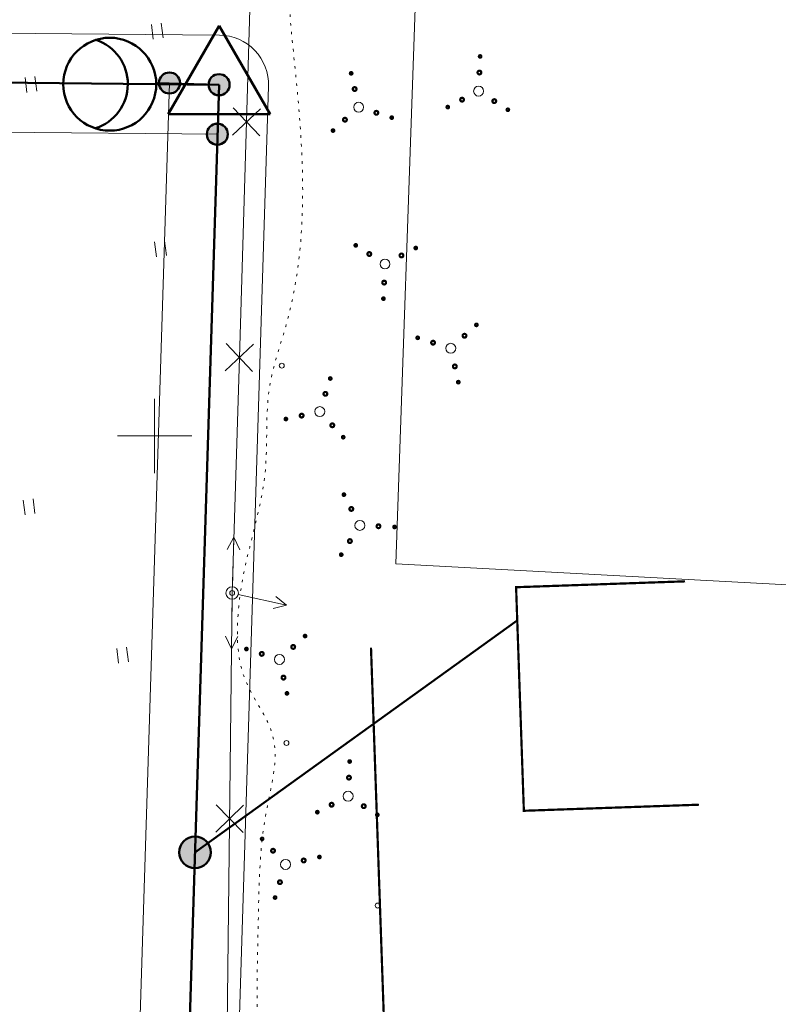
# Model space of a CAD drawing. Header units: millimetres. Extents: x 0 to 1188, y 0 to 841.
# Tile 18 of 76: x 172 to 233, y 505 to 584. Entities that reach past the tile are written whole.
import ezdxf

# ---------------------------------------------------------------- set-up
doc = ezdxf.new("R2010")
doc.units = ezdxf.units.MM
for name, pattern in [('K5LT32789', [0]), ('K5LT32797', [0]), ('K5LT32809', [0]), ('K5LT32813', [0]), ('K5LT32814', [0]), ('K5LT32816', [3.2, 3, -0.2]), ('K5LT32817', [0.7, 0.2, -0.5]), ('K5LT32827', [0]), ('K5LT_BASIC', [0]), ('K5LT_THIN', [0])]:
    doc.linetypes.add(name, pattern=pattern)
doc.layers.add('Системный слой', color=7, linetype='Continuous')
doc.styles.add('KDIMTEXTSTYLE', font='GOST_AU.SHX', dxfattribs={"width": 0.96, "oblique": 15, "height": 5})
doc.dimstyles.new('KDIMSTYLE (0.00)', dxfattribs={"dimtxt": 5, "dimasz": 1, "dimexe": 2, "dimexo": 0, "dimgap": 1, "dimtad": 1, "dimlfac": 500, "dimtxsty": 'KDIMTEXTSTYLE', "dimsah": 1, "dimcen": 0, "dimdle": 1, "dimadec": 0, "dimazin": 0, "dimtfac": 0.667, "dimtmove": 0, "dimatfit": 3, "dimfxl": 1, "dimtvp": 1, "dimtolj": 1, "dimtzin": 0, "dimarcsym": 0})

# ---------------------------------------------------------------- blocks, each defined once
blk = doc.blocks.new('KDIMARROW_03')
at = {"layer": 'Системный слой', "color": 0, "linetype": 'K5LT_THIN', "lineweight": 18}
for p, q in [((-1.061, -1.061), (1.061, 1.061)), ((0, 0), (-1, 0)), ((0, 0), (2, 0))]:
    blk.add_line(p, q, dxfattribs=at)
blk = doc.blocks.new('U12')
at = {"layer": 'Системный слой', "color": 1, "linetype": 'K5LT32809', "lineweight": 18, "true_color": 0xff0000}
for p, q in [((183.711, 579.213), (168.041, 79.511)), ((191.707, 578.962), (176.037, 79.26))]:
    blk.add_line(p, q, dxfattribs=at)
blk = doc.blocks.new('U13')
at = {"layer": 'Системный слой', "color": 1, "linetype": 'K5LT32809', "lineweight": 18, "true_color": 0xff0000}
for p, q in [((183.711, 579.213), (168.041, 79.511)), ((191.707, 578.962), (176.037, 79.26))]:
    blk.add_line(p, q, dxfattribs=at)
blk = doc.blocks.new('U14')
at = {"layer": 'Системный слой', "color": 1, "linetype": 'K5LT32809', "lineweight": 18, "true_color": 0xff0000}
for p, q in [((130.115, 583.647), (187.748, 583.088)), ((130.038, 575.647), (187.67, 575.088))]:
    blk.add_line(p, q, dxfattribs=at)
blk = doc.blocks.new('U18')
at = {"layer": 'Системный слой', "color": 7, "linetype": 'K5LT32813', "lineweight": 18}
for p, q in [((189.348, 557.069), (190.506, 595.1)), ((188.792, 575.017), (191.062, 577.152)), ((190.995, 574.95), (188.859, 577.219)), ((188.213, 556.001), (190.483, 558.137)), ((190.416, 555.934), (188.28, 558.204)), ((188.769, 538.053), (189.348, 557.069)), ((188.361, 501.628), (188.769, 538.053)), ((187.451, 518.751), (189.679, 520.93)), ((189.655, 518.727), (187.476, 520.955))]:
    blk.add_line(p, q, dxfattribs=at)
blk = doc.blocks.new('U112')
at = {"layer": 'Системный слой'}
h = blk.add_hatch(color=7, dxfattribs=at)
h.paths.add_polyline_path([(185.766, 517.118), (185.246, 518.282), (185.188, 518.255), (185.132, 518.224), (185.077, 518.191), (185.024, 518.155), (184.973, 518.117), (184.924, 518.076), (184.877, 518.033), (184.833, 517.987), (184.79, 517.939), (184.75, 517.889), (184.713, 517.837), (184.678, 517.784), (184.646, 517.729), (184.617, 517.672), (184.591, 517.614), (184.568, 517.554), (184.547, 517.494), (184.53, 517.432), (184.516, 517.37), (184.505, 517.307), (184.497, 517.243), (184.492, 517.18), (184.491, 517.116), (184.493, 517.052), (184.497, 516.988), (184.506, 516.925), (184.517, 516.862), (184.531, 516.8), (184.549, 516.738), (184.569, 516.678), (184.593, 516.619), (184.619, 516.561), (184.649, 516.504), (184.681, 516.449), (184.716, 516.395), (184.753, 516.343), (184.793, 516.294), (184.836, 516.246), (184.881, 516.201), (184.928, 516.157), (184.977, 516.117), (185.028, 516.078), (185.081, 516.043), (185.136, 516.01), (185.192, 515.98), (185.25, 515.952), (185.309, 515.928), (185.369, 515.907), (185.43, 515.888), (185.492, 515.873), (185.555, 515.861), (185.618, 515.852), (185.682, 515.846), (185.746, 515.843), (185.809, 515.844), (185.873, 515.848), (185.937, 515.855), (186, 515.865), (186.062, 515.878), (186.124, 515.895), (186.185, 515.914), (186.245, 515.936), (186.282, 515.952)])
h.paths.add_polyline_path([(186.458, 518.189), (186.404, 518.222), (186.347, 518.253), (186.29, 518.281), (186.231, 518.305), (186.171, 518.327), (186.11, 518.346), (186.048, 518.362), (185.985, 518.374), (185.922, 518.384), (185.859, 518.39), (185.795, 518.393), (185.731, 518.393), (185.667, 518.389), (185.604, 518.383), (185.541, 518.373), (185.478, 518.36), (185.416, 518.344), (185.355, 518.325), (185.295, 518.303), (185.246, 518.282), (185.766, 517.118), (186.282, 515.952), (186.34, 515.98), (186.396, 516.01), (186.451, 516.043), (186.504, 516.078), (186.555, 516.117), (186.604, 516.157), (186.651, 516.201), (186.696, 516.246), (186.738, 516.294), (186.778, 516.343), (186.816, 516.395), (186.851, 516.449), (186.883, 516.504), (186.912, 516.56), (186.939, 516.619), (186.962, 516.678), (186.983, 516.738), (187, 516.8), (187.015, 516.862), (187.026, 516.925), (187.034, 516.988), (187.039, 517.052), (187.041, 517.116), (187.039, 517.18), (187.035, 517.243), (187.027, 517.307), (187.016, 517.37), (187.002, 517.432), (186.984, 517.493), (186.964, 517.554), (186.941, 517.613), (186.914, 517.672), (186.885, 517.729), (186.853, 517.784), (186.819, 517.837), (186.781, 517.889), (186.741, 517.939), (186.699, 517.987), (186.654, 518.033), (186.607, 518.076), (186.558, 518.117), (186.507, 518.155)])
at = {"layer": 'Системный слой', "color": 7, "linetype": 'K5LT_BASIC', "lineweight": 50}
blk.add_circle((185.766, 517.118), 1.275, dxfattribs=at)
blk = doc.blocks.new('U136')
at = {"layer": 'Системный слой', "color": 7, "linetype": 'K5LT_BASIC', "lineweight": 50}
for p, q in [((187.709, 583.843), (183.591, 576.71)), ((191.827, 576.71), (187.709, 583.843)), ((183.591, 576.71), (191.827, 576.71))]:
    blk.add_line(p, q, dxfattribs=at)
blk = doc.blocks.new('U139')
at = {"layer": 'Системный слой'}
h = blk.add_hatch(color=7, dxfattribs=at)
h.paths.add_polyline_path([(183.711, 579.226), (184.446, 578.798), (184.471, 578.844), (184.493, 578.891), (184.512, 578.94), (184.528, 578.989), (184.541, 579.04), (184.551, 579.091), (184.557, 579.143), (184.561, 579.195), (184.561, 579.247), (184.558, 579.299), (184.552, 579.351), (184.543, 579.402), (184.531, 579.453), (184.515, 579.503), (184.497, 579.551), (184.475, 579.599), (184.451, 579.645), (184.424, 579.69), (184.394, 579.732), (184.362, 579.773), (184.327, 579.812), (184.29, 579.849), (184.251, 579.883), (184.209, 579.915), (184.166, 579.944), (184.121, 579.971), (184.075, 579.994), (184.027, 580.015), (183.978, 580.033), (183.928, 580.048), (183.877, 580.06), (183.826, 580.068), (183.774, 580.074), (183.722, 580.076), (183.67, 580.075), (183.618, 580.071), (183.566, 580.064), (183.515, 580.053), (183.465, 580.039), (183.415, 580.023), (183.367, 580.003), (183.32, 579.981), (183.275, 579.955), (183.231, 579.927), (183.189, 579.896), (183.148, 579.863), (183.11, 579.827), (183.075, 579.789), (183.041, 579.749), (183.011, 579.707), (182.982, 579.663), (182.979, 579.657)])
h.paths.add_polyline_path([(183.753, 578.377), (183.805, 578.381), (183.857, 578.389), (183.908, 578.399), (183.958, 578.413), (184.007, 578.429), (184.056, 578.449), (184.103, 578.472), (184.148, 578.497), (184.192, 578.525), (184.234, 578.556), (184.274, 578.589), (184.312, 578.625), (184.348, 578.663), (184.381, 578.703), (184.412, 578.745), (184.44, 578.789), (184.446, 578.798), (183.711, 579.226), (182.979, 579.657), (182.954, 579.611), (182.931, 579.564), (182.912, 579.515), (182.896, 579.466), (182.883, 579.415), (182.873, 579.364), (182.866, 579.313), (182.862, 579.261), (182.862, 579.208), (182.864, 579.156), (182.87, 579.104), (182.879, 579.053), (182.891, 579.002), (182.907, 578.953), (182.925, 578.904), (182.946, 578.856), (182.97, 578.81), (182.997, 578.765), (183.027, 578.722), (183.059, 578.681), (183.094, 578.642), (183.131, 578.605), (183.17, 578.571), (183.211, 578.539), (183.254, 578.51), (183.299, 578.483), (183.345, 578.459), (183.393, 578.438), (183.442, 578.42), (183.492, 578.405), (183.543, 578.393), (183.594, 578.384), (183.646, 578.379), (183.698, 578.376), (183.75, 578.377)])
at = {"layer": 'Системный слой', "color": 7, "linetype": 'K5LT_THIN', "lineweight": 18}
blk.add_line((187.709, 579.088), (183.711, 579.226), dxfattribs=at)
at = {"layer": 'Системный слой', "color": 7, "linetype": 'K5LT_BASIC', "lineweight": 50}
blk.add_circle((183.711, 579.226), 0.85, dxfattribs=at)
blk = doc.blocks.new('U138')
at = {"layer": 'Системный слой'}
blk.add_blockref('U139', (0, 0), dxfattribs=at)
blk = doc.blocks.new('U137')
at = {"layer": 'Системный слой'}
h = blk.add_hatch(color=7, dxfattribs=at)
h.paths.add_polyline_path([(187.709, 579.088), (187.477, 579.906), (187.428, 579.89), (187.379, 579.871), (187.332, 579.849), (187.286, 579.825), (187.241, 579.797), (187.199, 579.767), (187.158, 579.735), (187.119, 579.7), (187.083, 579.663), (187.049, 579.623), (187.017, 579.582), (186.988, 579.538), (186.962, 579.493), (186.939, 579.447), (186.918, 579.399), (186.9, 579.35), (186.886, 579.299), (186.874, 579.249), (186.866, 579.197), (186.861, 579.145), (186.859, 579.093), (186.86, 579.041), (186.865, 578.989), (186.873, 578.937), (186.883, 578.886), (186.897, 578.836), (186.914, 578.787), (186.934, 578.739), (186.957, 578.692), (186.983, 578.646), (187.011, 578.603), (187.042, 578.561), (187.076, 578.521), (187.112, 578.483), (187.15, 578.448), (187.19, 578.415), (187.232, 578.384), (187.277, 578.356), (187.322, 578.331), (187.369, 578.309), (187.418, 578.289), (187.467, 578.273), (187.518, 578.26), (187.569, 578.249), (187.621, 578.242), (187.673, 578.239), (187.725, 578.238), (187.777, 578.24), (187.829, 578.246), (187.88, 578.255), (187.931, 578.267), (187.938, 578.269)])
h.paths.add_polyline_path([(188.268, 579.728), (188.228, 579.761), (188.186, 579.791), (188.142, 579.819), (188.096, 579.845), (188.049, 579.867), (188.001, 579.886), (187.951, 579.903), (187.901, 579.916), (187.85, 579.926), (187.798, 579.933), (187.746, 579.937), (187.694, 579.938), (187.642, 579.935), (187.59, 579.929), (187.538, 579.92), (187.488, 579.908), (187.478, 579.906), (187.709, 579.088), (187.938, 578.269), (187.988, 578.285), (188.036, 578.303), (188.084, 578.325), (188.13, 578.349), (188.174, 578.376), (188.217, 578.406), (188.258, 578.439), (188.297, 578.474), (188.333, 578.511), (188.367, 578.55), (188.399, 578.591), (188.428, 578.635), (188.455, 578.68), (188.478, 578.726), (188.499, 578.774), (188.517, 578.823), (188.532, 578.873), (188.543, 578.924), (188.552, 578.975), (188.557, 579.027), (188.559, 579.079), (188.558, 579.131), (188.554, 579.183), (188.546, 579.235), (188.536, 579.286), (188.522, 579.336), (188.505, 579.386), (188.485, 579.434), (188.463, 579.481), (188.437, 579.526), (188.409, 579.57), (188.378, 579.612), (188.345, 579.652), (188.309, 579.69), (188.271, 579.726)])
at = {"layer": 'Системный слой', "color": 7, "linetype": 'K5LT_BASIC', "lineweight": 50}
blk.add_circle((187.709, 579.088), 0.85, dxfattribs=at)
at = {"layer": 'Системный слой'}
blk.add_blockref('U138', (0, 0), dxfattribs=at)
blk = doc.blocks.new('U142')
at = {"layer": 'Системный слой'}
h = blk.add_hatch(color=7, dxfattribs=at)
h.paths.add_polyline_path([(187.571, 575.09), (187.999, 575.825), (187.953, 575.849), (187.906, 575.871), (187.857, 575.89), (187.808, 575.907), (187.757, 575.919), (187.706, 575.929), (187.654, 575.936), (187.602, 575.94), (187.55, 575.94), (187.498, 575.937), (187.446, 575.931), (187.395, 575.922), (187.344, 575.909), (187.294, 575.894), (187.246, 575.875), (187.198, 575.854), (187.152, 575.83), (187.107, 575.803), (187.064, 575.773), (187.024, 575.741), (186.985, 575.706), (186.948, 575.669), (186.914, 575.629), (186.882, 575.588), (186.853, 575.545), (186.826, 575.5), (186.802, 575.454), (186.782, 575.406), (186.764, 575.357), (186.749, 575.307), (186.737, 575.256), (186.729, 575.205), (186.723, 575.153), (186.721, 575.101), (186.722, 575.048), (186.726, 574.996), (186.733, 574.945), (186.744, 574.894), (186.757, 574.843), (186.774, 574.794), (186.794, 574.746), (186.816, 574.699), (186.842, 574.653), (186.87, 574.609), (186.901, 574.567), (186.934, 574.527), (186.97, 574.489), (187.008, 574.453), (187.048, 574.42), (187.09, 574.389), (187.134, 574.361), (187.14, 574.357)])
h.paths.add_polyline_path([(188.42, 575.132), (188.416, 575.184), (188.408, 575.235), (188.398, 575.286), (188.384, 575.337), (188.368, 575.386), (188.348, 575.434), (188.325, 575.481), (188.3, 575.527), (188.272, 575.571), (188.241, 575.613), (188.208, 575.653), (188.172, 575.691), (188.134, 575.727), (188.094, 575.76), (188.052, 575.791), (188.008, 575.819), (187.999, 575.824), (187.571, 575.09), (187.14, 574.357), (187.186, 574.332), (187.233, 574.31), (187.281, 574.291), (187.331, 574.275), (187.381, 574.261), (187.433, 574.251), (187.484, 574.245), (187.536, 574.241), (187.588, 574.24), (187.641, 574.243), (187.692, 574.249), (187.744, 574.258), (187.794, 574.27), (187.844, 574.285), (187.893, 574.304), (187.941, 574.325), (187.987, 574.349), (188.032, 574.376), (188.075, 574.406), (188.116, 574.438), (188.155, 574.472), (188.191, 574.509), (188.226, 574.548), (188.258, 574.59), (188.287, 574.633), (188.314, 574.678), (188.338, 574.724), (188.359, 574.772), (188.377, 574.821), (188.392, 574.87), (188.404, 574.921), (188.413, 574.973), (188.418, 575.024), (188.421, 575.077), (188.42, 575.129)])
at = {"layer": 'Системный слой', "color": 7, "linetype": 'K5LT_THIN', "lineweight": 18}
blk.add_line((187.709, 579.088), (187.571, 575.09), dxfattribs=at)
at = {"layer": 'Системный слой', "color": 7, "linetype": 'K5LT_BASIC', "lineweight": 50}
blk.add_circle((187.571, 575.09), 0.85, dxfattribs=at)
blk = doc.blocks.new('U141')
at = {"layer": 'Системный слой'}
blk.add_blockref('U142', (0, 0), dxfattribs=at)
blk = doc.blocks.new('U140')
at = {"layer": 'Системный слой'}
h = blk.add_hatch(color=7, dxfattribs=at)
h.paths.add_polyline_path([(187.709, 579.088), (186.891, 578.856), (186.907, 578.806), (186.926, 578.758), (186.947, 578.71), (186.972, 578.664), (186.999, 578.62), (187.029, 578.577), (187.062, 578.537), (187.097, 578.498), (187.134, 578.462), (187.174, 578.427), (187.215, 578.396), (187.259, 578.367), (187.304, 578.341), (187.35, 578.317), (187.398, 578.297), (187.447, 578.279), (187.497, 578.265), (187.548, 578.253), (187.6, 578.245), (187.652, 578.24), (187.704, 578.238), (187.756, 578.239), (187.808, 578.244), (187.859, 578.251), (187.91, 578.262), (187.961, 578.276), (188.01, 578.293), (188.058, 578.313), (188.105, 578.336), (188.15, 578.361), (188.194, 578.39), (188.236, 578.421), (188.276, 578.454), (188.314, 578.49), (188.349, 578.529), (188.382, 578.569), (188.413, 578.611), (188.441, 578.655), (188.466, 578.701), (188.488, 578.748), (188.508, 578.796), (188.524, 578.846), (188.537, 578.896), (188.547, 578.947), (188.554, 578.999), (188.558, 579.051), (188.559, 579.103), (188.556, 579.155), (188.551, 579.207), (188.542, 579.259), (188.53, 579.309), (188.528, 579.316)])
h.paths.add_polyline_path([(187.069, 579.647), (187.036, 579.607), (187.005, 579.565), (186.977, 579.52), (186.952, 579.475), (186.93, 579.428), (186.911, 579.379), (186.894, 579.33), (186.881, 579.279), (186.871, 579.228), (186.864, 579.177), (186.86, 579.124), (186.859, 579.072), (186.862, 579.02), (186.868, 578.968), (186.876, 578.917), (186.888, 578.866), (186.891, 578.856), (187.709, 579.088), (188.528, 579.316), (188.512, 579.366), (188.494, 579.415), (188.472, 579.462), (188.448, 579.508), (188.421, 579.553), (188.391, 579.596), (188.358, 579.637), (188.323, 579.675), (188.286, 579.712), (188.247, 579.746), (188.205, 579.778), (188.162, 579.807), (188.117, 579.833), (188.071, 579.857), (188.023, 579.878), (187.974, 579.895), (187.924, 579.91), (187.873, 579.922), (187.822, 579.93), (187.77, 579.936), (187.718, 579.938), (187.665, 579.937), (187.613, 579.932), (187.562, 579.925), (187.511, 579.914), (187.46, 579.901), (187.411, 579.884), (187.363, 579.864), (187.316, 579.841), (187.27, 579.816), (187.227, 579.788), (187.185, 579.757), (187.145, 579.723), (187.107, 579.687), (187.071, 579.649)])
at = {"layer": 'Системный слой', "color": 7, "linetype": 'K5LT_BASIC', "lineweight": 50}
blk.add_circle((187.709, 579.088), 0.85, dxfattribs=at)
at = {"layer": 'Системный слой'}
blk.add_blockref('U141', (0, 0), dxfattribs=at)
blk = doc.blocks.new('U135')
at = {"layer": 'Системный слой'}
for name in ['U136', 'U137', 'U140']:
    blk.add_blockref(name, (0, 0), dxfattribs=at)
blk = doc.blocks.new('U165')
at = {"layer": 'Системный слой', "color": 7, "linetype": 'K5LT_BASIC', "lineweight": 50}
blk.add_line((182.641, 579.209), (187.709, 579.088), dxfattribs=at)
blk.add_circle((178.892, 579.129), 3.75, dxfattribs=at)
blk.add_arc((176.598, 579.146), 3.75, 287.3803, 71.75587, dxfattribs=at)
blk = doc.blocks.new('U255')
at = {"layer": 'Системный слой', "color": 7, "linetype": 'K5LT32797', "lineweight": 18}
blk.add_circle((188.769, 538.053), 0.5, dxfattribs=at)
blk = doc.blocks.new('U256')
at = {"layer": 'Системный слой', "color": 7, "linetype": 'K5LT32797', "lineweight": 18}
for p, q in [((188.906, 542.551), (188.376, 541.567)), ((188.784, 538.553), (188.906, 542.551)), ((188.906, 542.551), (189.375, 541.536))]:
    blk.add_line(p, q, dxfattribs=at)
blk = doc.blocks.new('U257')
at = {"layer": 'Системный слой', "color": 7, "linetype": 'K5LT32797', "lineweight": 18}
for p, q in [((188.763, 537.553), (188.719, 533.554)), ((188.719, 533.554), (188.23, 534.559)), ((188.719, 533.554), (189.23, 534.548))]:
    blk.add_line(p, q, dxfattribs=at)
blk = doc.blocks.new('U258')
at = {"layer": 'Системный слой', "color": 7, "linetype": 'K5LT32797', "lineweight": 18}
for p, q in [((189.257, 537.945), (193.162, 537.076)), ((193.162, 537.076), (192.294, 537.782)), ((193.162, 537.076), (192.077, 536.805))]:
    blk.add_line(p, q, dxfattribs=at)
blk = doc.blocks.new('U404')
at = {"layer": 'Системный слой', "color": 7, "linetype": 'K5LT32789', "const_width": 0.18}
for points in [[(191.113, 518.14, 1), (191.26, 518.275, 1)], [(191.953, 517.147, 1), (192.175, 517.349, 1)], [(194.43, 516.363, 1), (194.652, 516.566, 1)], [(195.737, 516.677, 1), (195.884, 516.812, 1)], [(192.513, 514.61, 1), (192.734, 514.812, 1)], [(192.158, 513.404, 1), (192.305, 513.539, 1)]]:
    blk.add_lwpolyline(points, format="xyb", close=True, dxfattribs=at)
at = {"layer": 'Системный слой', "color": 7, "linetype": 'K5LT32797', "lineweight": 18}
blk.add_circle((193.076, 516.141), 0.4, dxfattribs=at)
blk = doc.blocks.new('U405')
at = {"layer": 'Системный слой', "color": 7, "linetype": 'K5LT32789', "const_width": 0.18}
for points in [[(198.149, 524.456, 1), (198.349, 524.447, 1)], [(198.041, 523.159, 1), (198.341, 523.146, 1)], [(196.643, 520.969, 1), (196.943, 520.956, 1)], [(199.238, 520.853, 1), (199.538, 520.84, 1)], [(195.539, 520.368, 1), (195.739, 520.359, 1)], [(200.384, 520.152, 1), (200.584, 520.143, 1)]]:
    blk.add_lwpolyline(points, format="xyb", close=True, dxfattribs=at)
at = {"layer": 'Системный слой', "color": 7, "linetype": 'K5LT32797', "lineweight": 18}
blk.add_circle((198.124, 521.654), 0.4, dxfattribs=at)
blk = doc.blocks.new('U406')
at = {"layer": 'Системный слой', "color": 7, "linetype": 'K5LT32789', "const_width": 0.18}
for points in [[(194.585, 534.653, 1), (194.72, 534.505, 1)], [(189.85, 533.608, 1), (189.985, 533.46, 1)], [(191.055, 533.252, 1), (191.258, 533.031, 1)], [(193.592, 533.812, 1), (193.795, 533.591, 1)], [(192.809, 531.335, 1), (193.011, 531.114, 1)], [(193.123, 530.029, 1), (193.258, 529.881, 1)]]:
    blk.add_lwpolyline(points, format="xyb", close=True, dxfattribs=at)
at = {"layer": 'Системный слой', "color": 7, "linetype": 'K5LT32797', "lineweight": 18}
blk.add_circle((192.587, 532.689), 0.4, dxfattribs=at)
blk = doc.blocks.new('U407')
at = {"layer": 'Системный слой', "color": 7, "linetype": 'K5LT32789', "const_width": 0.18}
for points in [[(197.789, 546.096, 1), (197.78, 545.896, 1)], [(198.39, 544.992, 1), (198.377, 544.692, 1)], [(200.58, 543.594, 1), (200.567, 543.294, 1)], [(201.876, 543.486, 1), (201.867, 543.286, 1)], [(198.274, 542.397, 1), (198.261, 542.097, 1)], [(197.572, 541.251, 1), (197.564, 541.051, 1)]]:
    blk.add_lwpolyline(points, format="xyb", close=True, dxfattribs=at)
at = {"layer": 'Системный слой', "color": 7, "linetype": 'K5LT32797', "lineweight": 18}
blk.add_circle((199.075, 543.511), 0.4, dxfattribs=at)
blk = doc.blocks.new('U408')
at = {"layer": 'Системный слой', "color": 7, "linetype": 'K5LT32789', "const_width": 0.18}
for points in [[(196.756, 555.438, 1), (196.609, 555.303, 1)], [(196.401, 554.232, 1), (196.18, 554.03, 1)], [(194.484, 552.479, 1), (194.263, 552.276, 1)], [(193.178, 552.165, 1), (193.03, 552.03, 1)], [(196.961, 551.695, 1), (196.74, 551.493, 1)], [(197.802, 550.702, 1), (197.654, 550.567, 1)]]:
    blk.add_lwpolyline(points, format="xyb", close=True, dxfattribs=at)
at = {"layer": 'Системный слой', "color": 7, "linetype": 'K5LT32797', "lineweight": 18}
blk.add_circle((195.838, 552.701), 0.4, dxfattribs=at)
blk = doc.blocks.new('U409')
at = {"layer": 'Системный слой', "color": 7, "linetype": 'K5LT32789', "const_width": 0.18}
for points in [[(198.838, 566.114, 1), (198.638, 566.123, 1)], [(203.683, 565.898, 1), (203.483, 565.907, 1)], [(199.984, 565.413, 1), (199.684, 565.426, 1)], [(202.579, 565.297, 1), (202.28, 565.31, 1)], [(201.181, 563.107, 1), (200.882, 563.12, 1)], [(201.073, 561.811, 1), (200.874, 561.819, 1)]]:
    blk.add_lwpolyline(points, format="xyb", close=True, dxfattribs=at)
at = {"layer": 'Системный слой', "color": 7, "linetype": 'K5LT32797', "lineweight": 18}
blk.add_circle((201.098, 564.612), 0.4, dxfattribs=at)
blk = doc.blocks.new('U410')
at = {"layer": 'Системный слой', "color": 7, "linetype": 'K5LT32789', "const_width": 0.18}
for points in [[(198.438, 579.934, 1), (198.303, 580.081, 1)], [(198.751, 578.627, 1), (198.549, 578.849, 1)], [(200.505, 576.71, 1), (200.302, 576.931, 1)], [(197.968, 576.15, 1), (197.765, 576.372, 1)], [(201.71, 576.355, 1), (201.576, 576.502, 1)], [(196.975, 575.31, 1), (196.84, 575.457, 1)]]:
    blk.add_lwpolyline(points, format="xyb", close=True, dxfattribs=at)
at = {"layer": 'Системный слой', "color": 7, "linetype": 'K5LT32797', "lineweight": 18}
blk.add_circle((198.973, 577.273), 0.4, dxfattribs=at)
blk = doc.blocks.new('U413')
at = {"layer": 'Системный слой', "color": 7, "linetype": 'K5LT32789', "const_width": 0.18}
for points in [[(208.678, 581.373, 1), (208.878, 581.364, 1)], [(208.57, 580.076, 1), (208.87, 580.063, 1)], [(207.172, 577.886, 1), (207.472, 577.873, 1)], [(209.768, 577.77, 1), (210.068, 577.757, 1)], [(206.069, 577.285, 1), (206.268, 577.276, 1)], [(210.914, 577.069, 1), (211.113, 577.06, 1)]]:
    blk.add_lwpolyline(points, format="xyb", close=True, dxfattribs=at)
at = {"layer": 'Системный слой', "color": 7, "linetype": 'K5LT32797', "lineweight": 18}
blk.add_circle((208.653, 578.571), 0.4, dxfattribs=at)
blk = doc.blocks.new('U414')
at = {"layer": 'Системный слой', "color": 7, "linetype": 'K5LT32789', "const_width": 0.18}
for points in [[(208.41, 559.774, 1), (208.545, 559.626, 1)], [(203.674, 558.729, 1), (203.809, 558.581, 1)], [(207.417, 558.933, 1), (207.62, 558.712, 1)], [(204.88, 558.373, 1), (205.083, 558.152, 1)], [(206.633, 556.456, 1), (206.836, 556.235, 1)], [(206.947, 555.15, 1), (207.082, 555.002, 1)]]:
    blk.add_lwpolyline(points, format="xyb", close=True, dxfattribs=at)
at = {"layer": 'Системный слой', "color": 7, "linetype": 'K5LT32797', "lineweight": 18}
blk.add_circle((206.411, 557.81), 0.4, dxfattribs=at)
blk = doc.blocks.new('U489')
at = {"layer": 'Системный слой', "color": 7, "linetype": 'K5LT32797', "lineweight": 18}
for p, q in [((179.598, 532.393), (179.45, 533.584)), ((180.392, 532.492), (180.244, 533.683))]:
    blk.add_line(p, q, dxfattribs=at)
blk = doc.blocks.new('U490')
at = {"layer": 'Системный слой', "color": 7, "linetype": 'K5LT32797', "lineweight": 18}
for p, q in [((172.053, 544.369), (171.904, 545.56)), ((172.846, 544.468), (172.698, 545.659))]:
    blk.add_line(p, q, dxfattribs=at)
blk = doc.blocks.new('U491')
at = {"layer": 'Системный слой', "color": 7, "linetype": 'K5LT32797', "lineweight": 18}
for p, q in [((182.662, 565.205), (182.513, 566.395)), ((183.456, 565.304), (183.307, 566.494))]:
    blk.add_line(p, q, dxfattribs=at)
blk = doc.blocks.new('U492')
at = {"layer": 'Системный слой', "color": 7, "linetype": 'K5LT32797', "lineweight": 18}
for p, q in [((172.204, 578.467), (172.056, 579.658)), ((172.998, 578.566), (172.85, 579.757))]:
    blk.add_line(p, q, dxfattribs=at)
blk = doc.blocks.new('U493')
at = {"layer": 'Системный слой', "color": 7, "linetype": 'K5LT32797', "lineweight": 18}
for p, q in [((182.399, 582.761), (182.251, 583.952)), ((183.193, 582.86), (183.045, 584.051))]:
    blk.add_line(p, q, dxfattribs=at)

msp = doc.modelspace()

# ---------------------------------------------------------------- linework, layer by layer
at = {"layer": 'Системный слой', "color": 5, "linetype": 'K5LT32827', "lineweight": 18, "true_color": 0x0000ff}
for p, q in [((201.968914, 540.402134), (204.216524, 605.157413)), ((490.131003, 524.966678), (201.968914, 540.402134))]:
    msp.add_line(p, q, dxfattribs=at)
at = {"layer": 'Системный слой', "color": 7, "linetype": 'K5LT_BASIC', "lineweight": 50}
for p, q in [((130.07638, 579.646835), (187.709106, 579.087753)), ((187.709106, 579.087753), (172.039038, 79.38527)), ((185.765816, 517.118216), (211.77251, 535.823775))]:
    msp.add_line(p, q, dxfattribs=at)
at = {"layer": 'Системный слой', "color": 3, "linetype": 'K5LT32814', "lineweight": 18, "true_color": 0x00ff00}
for p, q in [((182.501926, 553.736009), (182.502473, 547.736009)), ((182.501926, 553.736009), (182.502473, 547.736009)), ((185.502199, 550.736282), (179.502199, 550.735735)), ((185.502199, 550.736282), (179.502199, 550.735735))]:
    msp.add_line(p, q, dxfattribs=at)
at = {"layer": 'Системный слой', "color": 7, "linetype": 'K5LT32789', "const_width": 0.18}
msp.add_lwpolyline([(212.305686, 520.475402), (211.678744, 538.522961), (225.320159, 538.99684), (211.678744, 538.522961), (212.305686, 520.475402), (226.426846, 520.965947)], dxfattribs=at)
at = {"layer": 'Системный слой', "color": 8, "linetype": 'K5LT32816', "true_color": 0x808080, "const_width": 0.18}
msp.add_lwpolyline([(201.189858, 498.544115), (199.970678, 533.64022)], dxfattribs=at)
at = {"layer": 'Системный слой', "color": 7, "linetype": 'K5LT32797', "lineweight": 18}
for centre in [(192.77358, 556.407492), (188.769088, 538.053225), (193.150514, 525.94418), (200.509665, 512.825702)]:
    msp.add_circle(centre, 0.2, dxfattribs=at)
at = {"layer": 'Системный слой', "color": 1, "linetype": 'K5LT32809', "lineweight": 18, "true_color": 0xff0000}
msp.add_arc((187.709106, 579.087753), 4, 358.20386196, 89.44420482, dxfattribs=at)
at = {"layer": 'Системный слой', "color": 7, "linetype": 'K5LT32817', "lineweight": 18}
msp.add_open_spline([(196.721096, 297.576051), (194.715738, 298.770574), (191.848636, 300.478408), (186.555471, 304.60168), (182.928003, 312.145972), (180.378983, 322.551183), (177.032606, 334.154829), (176.058296, 346.946229), (177.639063, 358.862047), (179.626013, 369.125071), (177.933438, 376.475126), (179.171373, 384.449802), (177.965868, 391.262749), (171.763934, 399.842709), (174.423626, 411.419689), (176.584451, 422.848911), (177.076535, 432.199187), (177.380031, 440.817941), (179.749516, 447.91735), (181.036734, 460.815999), (189.080077, 470.953218), (195.089931, 484.360224), (190.346664, 496.338181), (190.867122, 508.520442), (191.001094, 519.499148), (193.1041, 526.335856), (189.218575, 530.947013), (189.093326, 535.45), (189.784315, 541.104237), (191.941592, 547.06588), (191.266063, 554.323515), (195.242477, 564.95347), (194.341441, 575.9883), (193.179614, 586.699987), (193.63965, 591.794838), (196.077764, 595.64798), (201.09457, 596.874039), (206.789929, 597.150586), (210.7146, 600.014168), (212.328464, 601.191702)], degree=3, knots=[0, 0, 0, 0, 3.501940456, 5.006797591, 9.998223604, 15.515128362, 21.208556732, 28.049826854, 34.554048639, 39.246615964, 43.556420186, 45.570586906, 51.325310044, 53.300609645, 61.156359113, 67.103146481, 71.238785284, 75.117590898, 79.985780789, 82.369688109, 94.38372913, 98.861203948, 103.291595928, 112.764656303, 116.892111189, 120.052949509, 122.584943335, 125.198260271, 126.545092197, 131.160421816, 134.513825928, 137.21675365, 147.944919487, 150.554805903, 153.397405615, 155.560499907, 156.741992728, 160.952171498, 163.892554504, 163.892554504, 163.892554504, 163.892554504], dxfattribs=at)

# ---------------------------------------------------------------- block references
at = {"layer": 'Системный слой'}
for name in ['U18', 'U14', 'U493', 'U135', 'U165', 'U413', 'U492', 'U410', 'U12', 'U13', 'U491', 'U409', 'U414', 'U408', 'U407', 'U490', 'U256', 'U255', 'U257', 'U258', 'U406', 'U489', 'U405', 'U112', 'U404']:
    msp.add_blockref(name, (0, 0), dxfattribs=at)

# ---------------------------------------------------------------- dimensions: what is measured, and where the dimension line sits
at = {"layer": 'Системный слой', "color": 7}
msp.add_angular_dim_2l(base=(120.030746, 579.643826), line1=((130.07638, 579.646835), (178.346568, 579.178577)), line2=((130.07638, 579.646835), (111.531294, 211.396415)), location=(122.76311, 572.759828), dimstyle='KDIMSTYLE (0.00)', override={"dimpost": '\\H2.0;\\W0.965;\\Q0;<>', "dimblk1": 'KDIMARROW_03', "dimblk2": 'KDIMARROW_03', "dimclrt": 7, "dimtolj": 1}, dxfattribs=at).render()

doc.saveas('drawing.dxf')
